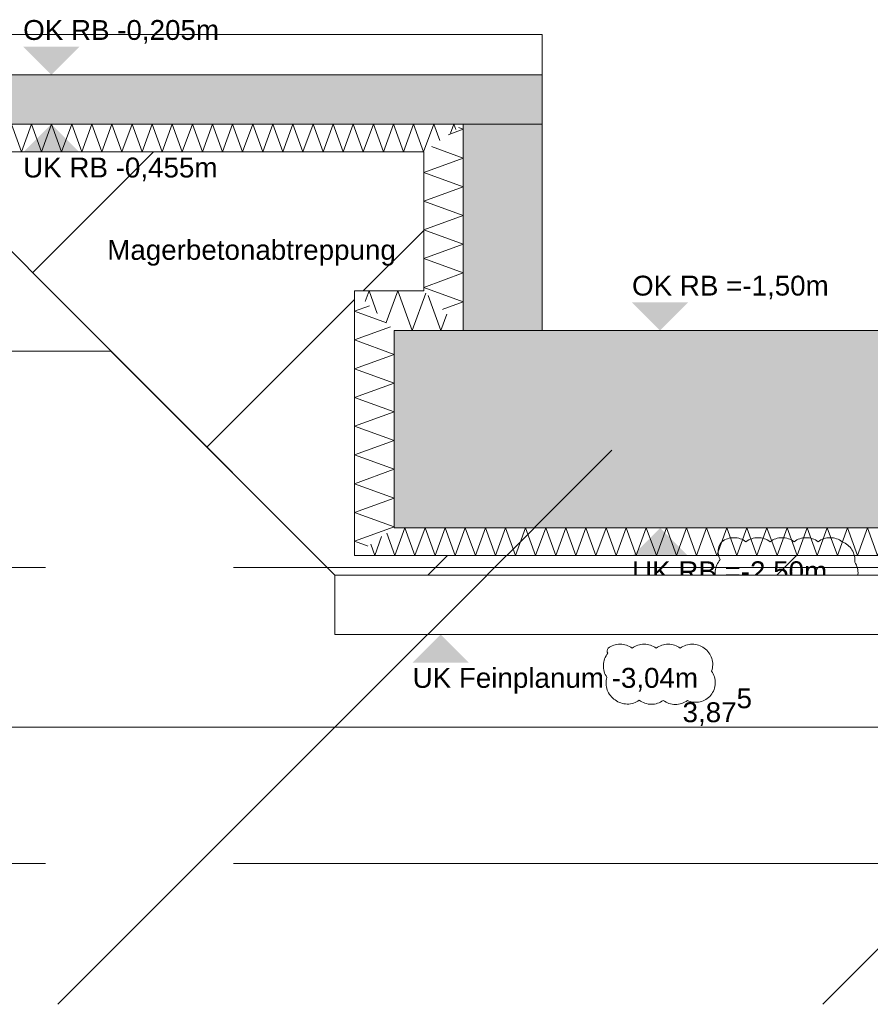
# Model space of a CAD drawing. Header units: metres. Extents: x -3716 to 31, y -1854 to 706.
# Tile 45 of 207: x -1608 to -1554, y -283 to -221. Entities that reach past the tile are written whole.
import ezdxf

# ---------------------------------------------------------------- set-up
doc = ezdxf.new("R2010")
doc.units = ezdxf.units.M
doc.header["$LTSCALE"] = 1.25
doc.header["$PDMODE"] = 1
doc.header["$PDSIZE"] = -2
doc.linetypes.add('ISO-02 Strichlinie', pattern=[3.81, 3.048, -0.762])
doc.layers.get('0').update_dxf_attribs({"lineweight": 25})
for name, color, linetype, lineweight, true_color in [('00 -Bauelemente -Dämmung innen', 7, 'Continuous', 9, 0xff7fe6), ('30 -35 Decken- 0 Decken', 7, 'Continuous', 35, 0x00ee00), ('70 -72 Beschriftung- 1 Beschriftung allgemein', 7, 'Continuous', 9, 0xff6633), ('70 -76 Bemaßung- 2 Allgemein', 7, 'Continuous', 5, 0x6666cc), ('70 -77 Revision- 2 Wolken', 7, 'Continuous', 18, 0x944cff)]:
    doc.layers.add(name, color=color, linetype=linetype, lineweight=lineweight, true_color=true_color)
doc.layers.add('Keine', color=7, linetype='Continuous', lineweight=9)
doc.styles.add('Arial', font='arial.ttf')
doc.dimstyles.new('SIA_DIN1356', dxfattribs={"dimtxt": 1.258608, "dimasz": 2.80603, "dimexe": 2.5, "dimexo": 3.75, "dimgap": 0.625, "dimtad": 1, "dimdec": 3, "dimtxsty": 'Arial', "dimblk": 'VW_SLASH-1', "dimblk1": 'VW_SLASH-1', "dimblk2": 'VW_SLASH-1', "dimcen": 0, "dimdle": 2.5, "dimadec": 3, "dimazin": 0, "dimtfac": 1, "dimtdec": 3, "dimtix": 1, "dimtmove": 0, "dimatfit": 0, "dimldrblk": 'VW_FILLEDARROW-1', "dimfxl": 1, "dimfrac": 2, "dimtolj": 1, "dimarcsym": 0})

# ---------------------------------------------------------------- blocks, each defined once
blk = doc.blocks.new('Gruppe-897')
at = {"color": 255, "linetype": 'Continuous', "lineweight": 5}
blk.add_wipeout([(-101.746, 35.0712), (-101.746, 36.1162), (-101.946, 35.9762), (-101.946, 35.2712)], dxfattribs=at).dxf.layer = '00 -Bauelemente -Dämmung innen'
blk = doc.blocks.new('Gruppe-898')
at = {"layer": '00 -Bauelemente -Dämmung innen', "color": 7, "transparency": 33554687, "flags": 128}
for points in [[(-101.7703, 36.0992), (-101.746, 36.0903), (-101.823, 36.0623)], [(-101.7703, 36.0992), (-101.746, 36.0903), (-101.823, 36.0623)], [(-101.8527, 35.1779), (-101.746, 35.2168), (-101.946, 35.2896), (-101.746, 35.3624), (-101.946, 35.4352), (-101.746, 35.508), (-101.946, 35.5807), (-101.746, 35.6535), (-101.946, 35.7263), (-101.746, 35.7991), (-101.946, 35.8719), (-101.746, 35.9447), (-101.9072, 36.0034)]]:
    blk.add_lwpolyline(points, dxfattribs=at)
blk = doc.blocks.new('Gruppe-899')
at = {"layer": '00 -Bauelemente -Dämmung innen', "color": 7, "linetype": 'Continuous', "lineweight": 9, "transparency": 33554687}
blk.add_line((-101.946, 35.9762), (-101.946, 35.2712), dxfattribs=at)
blk = doc.blocks.new('Gruppe-900')
at = {"layer": '00 -Bauelemente -Dämmung innen', "color": 7, "linetype": 'Continuous', "lineweight": 9, "transparency": 33554687}
blk.add_line((-101.746, 35.0712), (-101.746, 36.1162), dxfattribs=at)
blk = doc.blocks.new('Gruppe-901')
at = {"layer": '00 -Bauelemente -Dämmung innen', "color": 7, "transparency": 33554687}
for name in ['Gruppe-900', 'Gruppe-899']:
    blk.add_blockref(name, (0, 0), dxfattribs=at)
blk = doc.blocks.new('Gruppe-902')
at = {"layer": '00 -Bauelemente -Dämmung innen', "color": 7}
blk.add_blockref('Gruppe-897', (0, 0), dxfattribs=at)
at = {"layer": '00 -Bauelemente -Dämmung innen', "color": 7, "transparency": 33554687}
for name in ['Gruppe-901', 'Gruppe-898']:
    blk.add_blockref(name, (0, 0), dxfattribs=at)
blk = doc.blocks.new('Gruppe-903')
at = {"layer": '00 -Bauelemente -Dämmung innen', "color": 7, "transparency": 33554687}
blk.add_blockref('Gruppe-902', (0, 0), dxfattribs=at)
at = {"layer": '00 -Bauelemente -Dämmung innen', "color": 0, "flags": 1}
for tag in ['IFC_UUID', 'instanceID', 'prm0_name', 'prm0_type', 'prm0_value', 'prm1_name', 'prm1_type', 'prm1_value', 'prm2_name', 'prm2_type', 'prm2_value', 'prm3_name', 'prm3_type', 'prm3_value', 'prm4_name', 'prm4_type', 'prm4_value', 'prm5_name', 'prm5_type', 'prm5_value', 'prm6_name', 'prm6_type', 'prm6_value']:
    blk.add_attdef(tag, (-101.946, 35.0712), '', height=0.00018, dxfattribs=at)
blk = doc.blocks.new('Gruppe-904')
at = {"color": 255, "linetype": 'Continuous', "lineweight": 5}
blk.add_wipeout([(-102.096, 35.0712), (-101.746, 35.0712), (-101.946, 35.2712), (-102.296, 35.2712)], dxfattribs=at).dxf.layer = '00 -Bauelemente -Dämmung innen'
blk = doc.blocks.new('Gruppe-905')
at = {"layer": '00 -Bauelemente -Dämmung innen', "color": 7, "transparency": 33554687, "flags": 128}
for points in [[(-102.2426, 35.2178), (-102.2232, 35.2712), (-102.1815, 35.1567)], [(-102.1359, 35.1111), (-102.0776, 35.2712), (-102.0048, 35.0712), (-101.9358, 35.2609)], [(-101.829, 35.1542), (-101.8592, 35.0712), (-101.924, 35.2492)], [(-101.829, 35.1542), (-101.8592, 35.0712), (-101.924, 35.2492)]]:
    blk.add_lwpolyline(points, dxfattribs=at)
blk = doc.blocks.new('Gruppe-906')
at = {"layer": '00 -Bauelemente -Dämmung innen', "color": 7, "linetype": 'Continuous', "lineweight": 9, "transparency": 33554687}
blk.add_line((-101.946, 35.2712), (-102.296, 35.2712), dxfattribs=at)
blk = doc.blocks.new('Gruppe-907')
at = {"layer": '00 -Bauelemente -Dämmung innen', "color": 7, "linetype": 'Continuous', "lineweight": 9, "transparency": 33554687}
blk.add_line((-102.096, 35.0712), (-101.746, 35.0712), dxfattribs=at)
blk = doc.blocks.new('Gruppe-908')
at = {"layer": '00 -Bauelemente -Dämmung innen', "color": 7, "transparency": 33554687}
for name in ['Gruppe-906', 'Gruppe-907']:
    blk.add_blockref(name, (0, 0), dxfattribs=at)
blk = doc.blocks.new('Gruppe-909')
at = {"layer": '00 -Bauelemente -Dämmung innen', "color": 7}
blk.add_blockref('Gruppe-904', (0, 0), dxfattribs=at)
at = {"layer": '00 -Bauelemente -Dämmung innen', "color": 7, "transparency": 33554687}
for name in ['Gruppe-908', 'Gruppe-905']:
    blk.add_blockref(name, (0, 0), dxfattribs=at)
blk = doc.blocks.new('Gruppe-910')
at = {"layer": '00 -Bauelemente -Dämmung innen', "color": 7, "transparency": 33554687}
blk.add_blockref('Gruppe-909', (0, 0), dxfattribs=at)
at = {"layer": '00 -Bauelemente -Dämmung innen', "color": 0, "flags": 1}
for tag in ['IFC_UUID', 'instanceID', 'prm0_name', 'prm0_type', 'prm0_value', 'prm1_name', 'prm1_type', 'prm1_value', 'prm2_name', 'prm2_type', 'prm2_value', 'prm3_name', 'prm3_type', 'prm3_value', 'prm4_name', 'prm4_type', 'prm4_value', 'prm5_name', 'prm5_type', 'prm5_value', 'prm6_name', 'prm6_type', 'prm6_value']:
    blk.add_attdef(tag, (-102.296, 35.0712), '', height=0.00018, dxfattribs=at)
blk = doc.blocks.new('Gruppe-911')
at = {"color": 255, "linetype": 'Continuous', "lineweight": 5}
blk.add_wipeout([(-102.096, 34.0712), (-102.096, 35.0712), (-102.296, 35.2712), (-102.296, 33.9312)], dxfattribs=at).dxf.layer = '00 -Bauelemente -Dämmung innen'
blk = doc.blocks.new('Gruppe-912')
at = {"layer": '00 -Bauelemente -Dämmung innen', "color": 7, "transparency": 33554687, "flags": 128}
for points in [[(-102.1348, 35.11), (-102.296, 35.1687), (-102.2209, 35.196)], [(-102.1348, 35.11), (-102.296, 35.1687), (-102.2209, 35.196)], [(-102.2276, 33.9791), (-102.296, 34.004), (-102.096, 34.0768), (-102.296, 34.1496), (-102.096, 34.2224), (-102.296, 34.2952), (-102.096, 34.368), (-102.296, 34.4407), (-102.096, 34.5135), (-102.296, 34.5863), (-102.096, 34.6591), (-102.296, 34.7319), (-102.096, 34.8047), (-102.296, 34.8775), (-102.096, 34.9503), (-102.296, 35.0231), (-102.1141, 35.0893)]]:
    blk.add_lwpolyline(points, dxfattribs=at)
blk = doc.blocks.new('Gruppe-913')
at = {"layer": '00 -Bauelemente -Dämmung innen', "color": 7, "linetype": 'Continuous', "lineweight": 9, "transparency": 33554687}
blk.add_line((-102.296, 35.2712), (-102.296, 33.9312), dxfattribs=at)
blk = doc.blocks.new('Gruppe-914')
at = {"layer": '00 -Bauelemente -Dämmung innen', "color": 7, "linetype": 'Continuous', "lineweight": 9, "transparency": 33554687}
blk.add_line((-102.096, 34.0712), (-102.096, 35.0712), dxfattribs=at)
blk = doc.blocks.new('Gruppe-915')
at = {"layer": '00 -Bauelemente -Dämmung innen', "color": 7, "transparency": 33554687}
for name in ['Gruppe-913', 'Gruppe-914']:
    blk.add_blockref(name, (0, 0), dxfattribs=at)
blk = doc.blocks.new('Gruppe-916')
at = {"layer": '00 -Bauelemente -Dämmung innen', "color": 7}
blk.add_blockref('Gruppe-911', (0, 0), dxfattribs=at)
at = {"layer": '00 -Bauelemente -Dämmung innen', "color": 7, "transparency": 33554687}
for name in ['Gruppe-915', 'Gruppe-912']:
    blk.add_blockref(name, (0, 0), dxfattribs=at)
blk = doc.blocks.new('Gruppe-917')
at = {"layer": '00 -Bauelemente -Dämmung innen', "color": 7, "transparency": 33554687}
blk.add_blockref('Gruppe-916', (0, 0), dxfattribs=at)
at = {"layer": '00 -Bauelemente -Dämmung innen', "color": 0, "flags": 1}
for tag in ['IFC_UUID', 'instanceID', 'prm0_name', 'prm0_type', 'prm0_value', 'prm1_name', 'prm1_type', 'prm1_value', 'prm2_name', 'prm2_type', 'prm2_value', 'prm3_name', 'prm3_type', 'prm3_value', 'prm4_name', 'prm4_type', 'prm4_value', 'prm5_name', 'prm5_type', 'prm5_value', 'prm6_name', 'prm6_type', 'prm6_value']:
    blk.add_attdef(tag, (-102.296, 33.9312), '', height=0.00018, dxfattribs=at)
blk = doc.blocks.new('Gruppe-937')
at = {"color": 255, "linetype": 'Continuous', "lineweight": 5}
blk.add_wipeout([(-102.296, 33.9312), (-98.596, 33.9312), (-98.796, 34.0712), (-102.096, 34.0712)], dxfattribs=at).dxf.layer = '00 -Bauelemente -Dämmung innen'
blk = doc.blocks.new('Gruppe-938')
at = {"layer": '00 -Bauelemente -Dämmung innen', "color": 7, "transparency": 33554687, "flags": 128}
for points in [[(-102.1336, 34.0449), (-102.0922, 33.9312), (-102.0412, 34.0712), (-101.9903, 33.9312), (-101.9393, 34.0712), (-101.8884, 33.9312), (-101.8374, 34.0712), (-101.7864, 33.9312), (-101.7355, 34.0712), (-101.6845, 33.9312), (-101.6336, 34.0712), (-101.5826, 33.9312), (-101.5317, 34.0712), (-101.4807, 33.9312), (-101.4298, 34.0712), (-101.3788, 33.9312), (-101.3278, 34.0712), (-101.2769, 33.9312), (-101.2259, 34.0712), (-101.175, 33.9312), (-101.124, 34.0712), (-101.0731, 33.9312), (-101.0221, 34.0712), (-100.9711, 33.9312), (-100.9202, 34.0712), (-100.8692, 33.9312), (-100.8183, 34.0712), (-100.7673, 33.9312), (-100.7164, 34.0712), (-100.6654, 33.9312), (-100.6145, 34.0712), (-100.5635, 33.9312), (-100.5125, 34.0712), (-100.4616, 33.9312), (-100.4106, 34.0712), (-100.3597, 33.9312), (-100.3087, 34.0712), (-100.2578, 33.9312), (-100.2068, 34.0712), (-100.1559, 33.9312), (-100.1049, 34.0712), (-100.0539, 33.9312), (-100.003, 34.0712), (-99.952, 33.9312), (-99.9011, 34.0712), (-99.8501, 33.9312), (-99.7992, 34.0712), (-99.7482, 33.9312), (-99.6973, 34.0712), (-99.6463, 33.9312), (-99.5953, 34.0712), (-99.5444, 33.9312), (-99.4934, 34.0712), (-99.4425, 33.9312), (-99.3915, 34.0712), (-99.3406, 33.9312), (-99.2896, 34.0712), (-99.2386, 33.9312), (-99.1877, 34.0712), (-99.1367, 33.9312), (-99.0858, 34.0712), (-99.0348, 33.9312), (-98.9839, 34.0712), (-98.9329, 33.9312), (-98.882, 34.0712), (-98.831, 33.9312), (-98.7833, 34.0623)], [(-102.1592, 34.0269), (-102.1941, 33.9312), (-102.2148, 33.988)], [(-98.7021, 34.0054), (-98.7291, 33.9312), (-98.7746, 34.0562)], [(-98.7021, 34.0054), (-98.7291, 33.9312), (-98.7746, 34.0562)], [(-98.6208, 33.9486), (-98.6272, 33.9312), (-98.6378, 33.9605)], [(-98.6208, 33.9486), (-98.6272, 33.9312), (-98.6378, 33.9605)]]:
    blk.add_lwpolyline(points, dxfattribs=at)
blk = doc.blocks.new('Gruppe-939')
at = {"layer": '00 -Bauelemente -Dämmung innen', "color": 7, "linetype": 'Continuous', "lineweight": 9, "transparency": 33554687}
blk.add_line((-98.796, 34.0712), (-102.096, 34.0712), dxfattribs=at)
blk = doc.blocks.new('Gruppe-940')
at = {"layer": '00 -Bauelemente -Dämmung innen', "color": 7, "linetype": 'Continuous', "lineweight": 9, "transparency": 33554687}
blk.add_line((-102.296, 33.9312), (-98.596, 33.9312), dxfattribs=at)
blk = doc.blocks.new('Gruppe-941')
at = {"layer": '00 -Bauelemente -Dämmung innen', "color": 7, "transparency": 33554687}
for name in ['Gruppe-939', 'Gruppe-940']:
    blk.add_blockref(name, (0, 0), dxfattribs=at)
blk = doc.blocks.new('Gruppe-942')
at = {"layer": '00 -Bauelemente -Dämmung innen', "color": 7}
blk.add_blockref('Gruppe-937', (0, 0), dxfattribs=at)
at = {"layer": '00 -Bauelemente -Dämmung innen', "color": 7, "transparency": 33554687}
for name in ['Gruppe-941', 'Gruppe-938']:
    blk.add_blockref(name, (0, 0), dxfattribs=at)
blk = doc.blocks.new('Gruppe-943')
at = {"layer": '00 -Bauelemente -Dämmung innen', "color": 7, "transparency": 33554687}
blk.add_blockref('Gruppe-942', (0, 0), dxfattribs=at)
at = {"layer": '00 -Bauelemente -Dämmung innen', "color": 0, "flags": 1}
for tag in ['IFC_UUID', 'instanceID', 'prm0_name', 'prm0_type', 'prm0_value', 'prm1_name', 'prm1_type', 'prm1_value', 'prm2_name', 'prm2_type', 'prm2_value', 'prm3_name', 'prm3_type', 'prm3_value', 'prm4_name', 'prm4_type', 'prm4_value', 'prm5_name', 'prm5_type', 'prm5_value', 'prm6_name', 'prm6_type', 'prm6_value']:
    blk.add_attdef(tag, (-102.296, 33.9312), '', height=0.00018, dxfattribs=at)
blk = doc.blocks.new('Gruppe-951')
at = {"color": 255, "linetype": 'Continuous', "lineweight": 5}
blk.add_wipeout([(-105.921, 35.9762), (-101.946, 35.9762), (-101.746, 36.1162), (-105.921, 36.1162)], dxfattribs=at).dxf.layer = '00 -Bauelemente -Dämmung innen'
blk = doc.blocks.new('Gruppe-952')
at = {"layer": '00 -Bauelemente -Dämmung innen', "color": 7, "transparency": 33554687, "flags": 128}
for points in [[(-105.921, 35.9762), (-105.87, 36.1162), (-105.8191, 35.9762), (-105.7681, 36.1162), (-105.7172, 35.9762), (-105.6662, 36.1162), (-105.6153, 35.9762), (-105.5643, 36.1162), (-105.5134, 35.9762), (-105.4624, 36.1162), (-105.4114, 35.9762), (-105.3605, 36.1162), (-105.3095, 35.9762), (-105.2586, 36.1162), (-105.2076, 35.9762), (-105.1567, 36.1162), (-105.1057, 35.9762), (-105.0548, 36.1162), (-105.0038, 35.9762), (-104.9528, 36.1162), (-104.9019, 35.9762), (-104.8509, 36.1162), (-104.8, 35.9762), (-104.749, 36.1162), (-104.6981, 35.9762), (-104.6471, 36.1162), (-104.5961, 35.9762), (-104.5452, 36.1162), (-104.4942, 35.9762), (-104.4433, 36.1162), (-104.3923, 35.9762), (-104.3414, 36.1162), (-104.2904, 35.9762), (-104.2395, 36.1162), (-104.1885, 35.9762), (-104.1375, 36.1162), (-104.0866, 35.9762), (-104.0356, 36.1162), (-103.9847, 35.9762), (-103.9337, 36.1162), (-103.8828, 35.9762), (-103.8318, 36.1162), (-103.7809, 35.9762), (-103.7299, 36.1162), (-103.6789, 35.9762), (-103.628, 36.1162), (-103.577, 35.9762), (-103.5261, 36.1162), (-103.4751, 35.9762), (-103.4242, 36.1162), (-103.3732, 35.9762), (-103.3223, 36.1162), (-103.2713, 35.9762), (-103.2203, 36.1162), (-103.1694, 35.9762), (-103.1184, 36.1162), (-103.0675, 35.9762), (-103.0165, 36.1162), (-102.9656, 35.9762), (-102.9146, 36.1162), (-102.8636, 35.9762), (-102.8127, 36.1162), (-102.7617, 35.9762), (-102.7108, 36.1162), (-102.6598, 35.9762), (-102.6089, 36.1162), (-102.5579, 35.9762), (-102.507, 36.1162), (-102.456, 35.9762), (-102.405, 36.1162), (-102.3541, 35.9762), (-102.3031, 36.1162), (-102.2522, 35.9762), (-102.2012, 36.1162), (-102.1503, 35.9762), (-102.0993, 36.1162), (-102.0484, 35.9762), (-101.9974, 36.1162), (-101.9464, 35.9762), (-101.8955, 36.1162), (-101.8651, 36.0328)], [(-101.8098, 36.0715), (-101.7936, 36.1162), (-101.7839, 36.0896)]]:
    blk.add_lwpolyline(points, dxfattribs=at)
blk = doc.blocks.new('Gruppe-953')
at = {"layer": '00 -Bauelemente -Dämmung innen', "color": 7, "linetype": 'Continuous', "lineweight": 9, "transparency": 33554687}
blk.add_line((-101.746, 36.1162), (-105.921, 36.1162), dxfattribs=at)
blk = doc.blocks.new('Gruppe-954')
at = {"layer": '00 -Bauelemente -Dämmung innen', "color": 7, "linetype": 'Continuous', "lineweight": 9, "transparency": 33554687}
blk.add_line((-105.921, 35.9762), (-101.946, 35.9762), dxfattribs=at)
blk = doc.blocks.new('Gruppe-955')
at = {"layer": '00 -Bauelemente -Dämmung innen', "color": 7, "transparency": 33554687}
for name in ['Gruppe-953', 'Gruppe-954']:
    blk.add_blockref(name, (0, 0), dxfattribs=at)
blk = doc.blocks.new('Gruppe-956')
at = {"layer": '00 -Bauelemente -Dämmung innen', "color": 7}
blk.add_blockref('Gruppe-951', (0, 0), dxfattribs=at)
at = {"layer": '00 -Bauelemente -Dämmung innen', "color": 7, "transparency": 33554687}
for name in ['Gruppe-952', 'Gruppe-955']:
    blk.add_blockref(name, (0, 0), dxfattribs=at)
blk = doc.blocks.new('Gruppe-957')
at = {"layer": '00 -Bauelemente -Dämmung innen', "color": 7, "transparency": 33554687}
blk.add_blockref('Gruppe-956', (0, 0), dxfattribs=at)
at = {"layer": '00 -Bauelemente -Dämmung innen', "color": 0, "flags": 1}
for tag in ['IFC_UUID', 'instanceID', 'prm0_name', 'prm0_type', 'prm0_value', 'prm1_name', 'prm1_type', 'prm1_value', 'prm2_name', 'prm2_type', 'prm2_value', 'prm3_name', 'prm3_type', 'prm3_value', 'prm4_name', 'prm4_type', 'prm4_value', 'prm5_name', 'prm5_type', 'prm5_value', 'prm6_name', 'prm6_type', 'prm6_value']:
    blk.add_attdef(tag, (-105.921, 35.9762), '', height=0.00018, dxfattribs=at)
blk = doc.blocks.new('Gruppe-1103')
at = {"layer": '70 -77 Revision- 2 Wolken', "transparency": 33554687, "flags": 128}
blk.add_lwpolyline([(-100.435, 34.0012, -0.162278), (-100.374, 34.0215, -0.162278), (-100.3131, 34.0012, -0.162278), (-100.2521, 34.0215, -0.162278), (-100.1912, 34.0012, -0.162278), (-100.1302, 34.0215, -0.162278), (-100.0692, 34.0012, -0.162278), (-100.0083, 34.0215, -0.162278), (-99.9473, 34.0012, -0.162278), (-99.8864, 34.0215, -0.162278), (-99.8254, 34.0012, -0.162278), (-99.7762, 33.9599, -0.162278), (-99.7616, 33.8973, -0.162278), (-99.7455, 33.8351, -0.162278), (-99.7699, 33.7756, -0.162278), (-99.8069, 33.7231, -0.162278), (-99.868, 33.7032, -0.162278), (-99.9295, 33.6847, -0.162278), (-99.9898, 33.7068, -0.162278), (-100.0514, 33.6883, -0.162278), (-100.1117, 33.7104, -0.162278), (-100.1732, 33.6919, -0.162278), (-100.2336, 33.714, -0.162278), (-100.2951, 33.6955, -0.162278), (-100.3554, 33.7176, -0.162278), (-100.4167, 33.737, -0.162278), (-100.4541, 33.7893, -0.162278), (-100.4689, 33.8518, -0.162278), (-100.4432, 33.9107, -0.162278), (-100.4542, 33.9573, -0.162278), (-100.435, 34.0012)], format="xyb", close=True, dxfattribs=at)
blk = doc.blocks.new('Gruppe-1105')
at = {"color": 255, "linetype": 'Continuous', "lineweight": 9}
for points in [[(-162.29599996, 36.57119107), (-101.34599996, 36.57119107), (-101.34599996, 36.36619107), (-162.29599996, 36.36619107)], [(-101.94599996, 35.27119107), (-102.29599996, 35.27119107), (-102.29599996, 33.93119107), (-98.62099996, 33.93119107), (-98.62099996, 35.27119107), (-98.62099996, 35.97619107), (-94.92099996, 35.97619107), (-94.92099996, 35.90619107), (-96.44599996, 35.90619107), (-98.52099996, 33.83119107), (-102.39599996, 33.83119107), (-104.47099996, 35.90619107), (-105.92099996, 35.90619107), (-105.92099996, 35.97619107), (-101.94599996, 35.97619107)]]:
    blk.add_wipeout(points, dxfattribs=at).dxf.layer = '30 -35 Decken- 0 Decken'
at = {"layer": '30 -35 Decken- 0 Decken', "linetype": 'Continuous', "lineweight": 9}
h = blk.add_hatch(dxfattribs=at)
h.set_pattern_fill('5_Beton unbewehrt', style=0, pattern_type=2)
h.set_pattern_definition([(-135, (0, 0), (0.883883, -0.883883), [2.12132, -1.414214])])
h.paths.add_polyline_path([(-101.94599996, 35.27119107), (-102.29599996, 35.27119107), (-102.29599996, 33.93119107), (-98.62099996, 33.93119107), (-98.62099996, 35.27119107), (-98.62099996, 35.97619107), (-94.92099996, 35.97619107), (-94.92099996, 35.90619107), (-96.44599996, 35.90619107), (-98.52099996, 33.83119107), (-102.39599996, 33.83119107), (-104.47099996, 35.90619107), (-105.92099996, 35.90619107), (-105.92099996, 35.97619107), (-101.94599996, 35.97619107)])
at = {"layer": '30 -35 Decken- 0 Decken', "color": 7, "linetype": 'Continuous', "lineweight": 9, "flags": 128}
for points in [[(-162.29599996, 36.57119107), (-101.34599996, 36.57119107), (-101.34599996, 36.36619107), (-162.29599996, 36.36619107)], [(-101.94599996, 35.27119107), (-102.29599996, 35.27119107), (-102.29599996, 33.93119107), (-98.62099996, 33.93119107), (-98.62099996, 35.27119107), (-98.62099996, 35.97619107), (-94.92099996, 35.97619107), (-94.92099996, 35.90619107), (-96.44599996, 35.90619107), (-98.52099996, 33.83119107), (-102.39599996, 33.83119107), (-104.47099996, 35.90619107), (-105.92099996, 35.90619107), (-105.92099996, 35.97619107), (-101.94599996, 35.97619107)]]:
    blk.add_lwpolyline(points, close=True, dxfattribs=at)
at = {"layer": '30 -35 Decken- 0 Decken', "color": 7, "linetype": 'Continuous', "lineweight": 9}
for points in [[(-103.83349996, 36.36619107), (-103.9757643, 36.50845541), (-103.69123563, 36.50845541)], [(-100.7482388, 35.07119107), (-100.89050313, 35.21345541), (-100.60597446, 35.21345541)]]:
    blk.add_solid(points, dxfattribs=at)
at = {"layer": '30 -35 Decken- 0 Decken', "color": 7, "char_height": 0.1006886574, "attachment_point": 1, "line_spacing_factor": 0.970891, "style": 'Arial'}
for s, insert in [('OK RB -0,205m', (-103.9757643, 36.64371629)), ('UK RB -0,455m', (-103.9757643, 35.94690984)), ('OK RB =-1,50m', (-100.89050313, 35.34871629)), ('UK RB =-2,50m', (-100.89050313, 33.90190984))]:
    blk.add_mtext(s, dxfattribs=dict(at, insert=insert))
at = {"layer": '00 -Bauelemente -Dämmung innen', "color": 7}
blk.add_blockref('Gruppe-903', (0, 0), dxfattribs=at)
for name in ['Gruppe-957', 'Gruppe-910']:
    blk.add_blockref(name, (0, 0), dxfattribs=at)
at = {"layer": '30 -35 Decken- 0 Decken', "color": 7, "linetype": 'Continuous', "lineweight": 9}
blk.add_solid([(-103.83349996, 36.11619107), (-103.9757643, 35.97392674), (-103.69123563, 35.97392674)], dxfattribs=at)
at = {"layer": '00 -Bauelemente -Dämmung innen', "color": 7}
blk.add_blockref('Gruppe-917', (0, 0), dxfattribs=at)
blk.add_blockref('Gruppe-943', (0, 0), dxfattribs=at)
at = {"layer": '30 -35 Decken- 0 Decken', "color": 7, "linetype": 'Continuous', "lineweight": 9}
blk.add_solid([(-100.7482388, 34.07119107), (-100.89050313, 33.92892674), (-100.60597446, 33.92892674)], dxfattribs=at)
at = {"layer": '70 -77 Revision- 2 Wolken'}
blk.add_blockref('Gruppe-1103', (0, 0), dxfattribs=at)
at = {"color": 255, "linetype": 'Continuous', "lineweight": 9}
blk.add_wipeout([(-167.72099996, 35.36619107), (-167.72099996, 36.01619107), (-165.69599318, 36.01619107), (-165.69599318, 35.91619107), (-164.29599996, 35.91619107), (-164.29599996, 35.07119107), (-164.62599996, 35.07119107), (-164.62599996, 34.07119107), (-161.56599996, 34.07119107), (-161.56599996, 35.07119107), (-161.89599996, 35.07119107), (-161.89599996, 36.11619107), (-160.82099996, 36.11619107), (-160.82099996, 35.36619107), (-159.62099996, 35.36619107), (-159.62099996, 36.11619107), (-153.72099996, 36.11619107), (-153.72099996, 35.36619107), (-151.52099996, 35.36619107), (-151.52099996, 36.11619107), (-146.12099996, 36.11619107), (-146.12099996, 35.36619107), (-143.92099996, 35.36619107), (-143.92099996, 36.11619107), (-138.52099996, 36.11619107), (-138.52099996, 35.36619107), (-136.32099996, 35.36619107), (-136.32099996, 36.11619107), (-130.92099996, 36.11619107), (-130.92099996, 35.36619107), (-128.72099996, 35.36619107), (-128.72099996, 36.11619107), (-123.32099996, 36.11619107), (-123.32099996, 35.36619107), (-121.12099996, 35.36619107), (-121.12099996, 36.11619107), (-115.72099996, 36.11619107), (-115.72099996, 35.36619107), (-113.52099996, 35.36619107), (-113.52099996, 36.11619107), (-108.12099996, 36.11619107), (-108.12099996, 35.36619107), (-105.92099996, 35.36619107), (-105.92099996, 36.11619107), (-101.74599996, 36.11619107), (-101.74599996, 35.07119107), (-102.09599996, 35.07119107), (-102.09599996, 34.07119107), (-98.82099996, 34.07119107), (-98.82099996, 36.11619107), (-94.92099996, 36.11619107), (-94.92099996, 35.36619107), (-93.72099996, 35.36619107), (-93.72099996, 36.11619107), (-92.67099996, 36.11619107), (-92.67099996, 35.36619107), (-89.67099996, 35.36619107), (-89.67099996, 36.11619107), (-84.42099996, 36.11619107), (-84.42099996, 35.36619107), (-80.75599996, 35.36619107), (-80.75599996, 36.11619107), (-76.34599996, 36.11619107), (-76.34599996, 36.01619107), (-75.42099996, 36.01619107), (-75.42099996, 35.36619107), (-73.92099996, 35.36619107), (-73.92099996, 36.01619107), (-68.62099996, 36.01619107), (-68.62099996, 35.36619107), (-64.22099996, 35.36619107), (-64.22099996, 36.01619107), (-60.37099996, 36.01619107), (-60.37099996, 35.36619107), (-55.97099996, 35.36619107), (-55.97099996, 36.01619107), (-50.19599996, 36.01619107), (-50.19599996, 34.55619107), (-29.02099996, 34.55619107), (-29.02099996, 36.01619107), (-26.37099996, 36.01619107), (-26.37099996, 35.91619107), (-25.92099996, 35.91619107), (-25.92099996, 35.36619107), (-24.42099996, 35.36619107), (-24.42099996, 36.11619107), (-24.97099996, 36.11619107), (-24.97099996, 36.36619107), (-29.42099996, 36.36619107), (-29.42099996, 35.15619107), (-49.79599996, 35.15619107), (-49.79599996, 36.36619107), (-99.54599996, 36.36619107), (-99.54599996, 35.07119107), (-101.34599996, 35.07119107), (-101.34599996, 36.36619107), (-162.29599996, 36.36619107), (-162.29599996, 35.07119107), (-163.89599996, 35.07119107), (-163.89599996, 36.36619107), (-168.02099996, 36.36619107), (-168.02099996, 35.36619107)], dxfattribs=at).dxf.layer = '30 -35 Decken- 0 Decken'
at = {"layer": '30 -35 Decken- 0 Decken', "linetype": 'Continuous', "lineweight": 9}
h = blk.add_hatch(dxfattribs=at)
h.set_pattern_fill('Stahlbeton1  SRF', style=0, pattern_type=2)
h.set_pattern_definition([(45, (0, 0), (0.07071068, -0.07071068), []), (45, (0.03536, -0.03536), (0.07071068, -0.07071068), [0.075, -0.05])])
h.paths.add_polyline_path([(-167.72099996, 35.36619107), (-167.72099996, 36.01619107), (-165.69599318, 36.01619107), (-165.69599318, 35.91619107), (-164.29599996, 35.91619107), (-164.29599996, 35.07119107), (-164.62599996, 35.07119107), (-164.62599996, 34.07119107), (-161.56599996, 34.07119107), (-161.56599996, 35.07119107), (-161.89599996, 35.07119107), (-161.89599996, 36.11619107), (-160.82099996, 36.11619107), (-160.82099996, 35.36619107), (-159.62099996, 35.36619107), (-159.62099996, 36.11619107), (-153.72099996, 36.11619107), (-153.72099996, 35.36619107), (-151.52099996, 35.36619107), (-151.52099996, 36.11619107), (-146.12099996, 36.11619107), (-146.12099996, 35.36619107), (-143.92099996, 35.36619107), (-143.92099996, 36.11619107), (-138.52099996, 36.11619107), (-138.52099996, 35.36619107), (-136.32099996, 35.36619107), (-136.32099996, 36.11619107), (-130.92099996, 36.11619107), (-130.92099996, 35.36619107), (-128.72099996, 35.36619107), (-128.72099996, 36.11619107), (-123.32099996, 36.11619107), (-123.32099996, 35.36619107), (-121.12099996, 35.36619107), (-121.12099996, 36.11619107), (-115.72099996, 36.11619107), (-115.72099996, 35.36619107), (-113.52099996, 35.36619107), (-113.52099996, 36.11619107), (-108.12099996, 36.11619107), (-108.12099996, 35.36619107), (-105.92099996, 35.36619107), (-105.92099996, 36.11619107), (-101.74599996, 36.11619107), (-101.74599996, 35.07119107), (-102.09599996, 35.07119107), (-102.09599996, 34.07119107), (-98.82099996, 34.07119107), (-98.82099996, 36.11619107), (-94.92099996, 36.11619107), (-94.92099996, 35.36619107), (-93.72099996, 35.36619107), (-93.72099996, 36.11619107), (-92.67099996, 36.11619107), (-92.67099996, 35.36619107), (-89.67099996, 35.36619107), (-89.67099996, 36.11619107), (-84.42099996, 36.11619107), (-84.42099996, 35.36619107), (-80.75599996, 35.36619107), (-80.75599996, 36.11619107), (-76.34599996, 36.11619107), (-76.34599996, 36.01619107), (-75.42099996, 36.01619107), (-75.42099996, 35.36619107), (-73.92099996, 35.36619107), (-73.92099996, 36.01619107), (-68.62099996, 36.01619107), (-68.62099996, 35.36619107), (-64.22099996, 35.36619107), (-64.22099996, 36.01619107), (-60.37099996, 36.01619107), (-60.37099996, 35.36619107), (-55.97099996, 35.36619107), (-55.97099996, 36.01619107), (-50.19599996, 36.01619107), (-50.19599996, 34.55619107), (-29.02099996, 34.55619107), (-29.02099996, 36.01619107), (-26.37099996, 36.01619107), (-26.37099996, 35.91619107), (-25.92099996, 35.91619107), (-25.92099996, 35.36619107), (-24.42099996, 35.36619107), (-24.42099996, 36.11619107), (-24.97099996, 36.11619107), (-24.97099996, 36.36619107), (-29.42099996, 36.36619107), (-29.42099996, 35.15619107), (-49.79599996, 35.15619107), (-49.79599996, 36.36619107), (-99.54599996, 36.36619107), (-99.54599996, 35.07119107), (-101.34599996, 35.07119107), (-101.34599996, 36.36619107), (-162.29599996, 36.36619107), (-162.29599996, 35.07119107), (-163.89599996, 35.07119107), (-163.89599996, 36.36619107), (-168.02099996, 36.36619107), (-168.02099996, 35.36619107)])
at = {"layer": '30 -35 Decken- 0 Decken', "color": 7, "linetype": 'Continuous', "lineweight": 9}
for p, q in [((-101.74599996, 36.11619107), (-101.34599996, 36.11619107)), ((-101.34599996, 35.07119107), (-101.74599996, 35.07119107))]:
    blk.add_line(p, q, dxfattribs=at)
at = {"layer": '30 -35 Decken- 0 Decken', "color": 7, "linetype": 'Continuous', "lineweight": 9, "flags": 128}
for points in [[(-105.92099996, 36.11619107), (-101.74599996, 36.11619107), (-101.74599996, 35.07119107), (-102.09599996, 35.07119107), (-102.09599996, 34.07119107), (-98.82099996, 34.07119107), (-98.82099996, 36.11619107), (-94.92099996, 36.11619107), (-94.92099996, 35.36619107), (-93.72099996, 35.36619107), (-93.72099996, 36.11619107), (-92.67099996, 36.11619107), (-92.67099996, 35.36619107), (-89.67099996, 35.36619107), (-89.67099996, 36.11619107), (-84.42099996, 36.11619107), (-84.42099996, 35.36619107), (-80.75599996, 35.36619107)], [(-49.79599996, 36.36619107), (-99.54599996, 36.36619107), (-99.54599996, 35.07119107), (-101.34599996, 35.07119107), (-101.34599996, 36.36619107), (-162.29599996, 36.36619107)]]:
    blk.add_lwpolyline(points, dxfattribs=at)
at = {"layer": '30 -35 Decken- 0 Decken', "color": 7, "insert": (-103.54971576, 35.52979994), "char_height": 0.1006886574, "attachment_point": 1, "line_spacing_factor": 0.970891, "style": 'Arial'}
blk.add_mtext('Magerbetonabtreppung', dxfattribs=at)
blk = doc.blocks.new('_FU_2D LP9 (3D)')
at = {"layer": '30 -35 Decken- 0 Decken', "color": 7}
blk.add_blockref('Gruppe-1105', (0, 0), dxfattribs=at)
at = {"layer": '70 -72 Beschriftung- 1 Beschriftung allgemein', "linetype": 'ISO-02 Strichlinie'}
for p, q in [((-183.8724, 33.8712), (1.1339, 33.8712)), ((-183.8724, 32.3712), (1.1339, 32.3712))]:
    blk.add_line(p, q, dxfattribs=at)
blk = doc.blocks.new('Gruppe-1111')
at = {"layer": '70 -77 Revision- 2 Wolken', "transparency": 33554687, "flags": 128}
blk.add_lwpolyline([(-101.012, 33.462, -0.162278), (-100.951, 33.4823, -0.162278), (-100.8901, 33.462, -0.162278), (-100.8291, 33.4823, -0.162278), (-100.7682, 33.462, -0.162278), (-100.7072, 33.4823, -0.162278), (-100.6462, 33.462, -0.162278), (-100.5853, 33.4823, -0.162278), (-100.5243, 33.462, -0.162278), (-100.4864, 33.4101, -0.162278), (-100.4873, 33.3458, -0.162278), (-100.4689, 33.2843, -0.162278), (-100.4912, 33.224, -0.162278), (-100.546, 33.1904, -0.162278), (-100.61, 33.1964, -0.162278), (-100.6711, 33.1766, -0.162278), (-100.7319, 33.1975, -0.162278), (-100.793, 33.1777, -0.162278), (-100.8538, 33.1986, -0.162278), (-100.9149, 33.1788, -0.162278), (-100.9757, 33.1997, -0.162278), (-101.0159, 33.2499, -0.162278), (-101.0179, 33.3141, -0.162278), (-101.0357, 33.3758, -0.162278), (-101.013, 33.4359, -0.162278), (-101.0169, 33.4491, -0.162278), (-101.012, 33.462)], format="xyb", close=True, dxfattribs=at)
blk = doc.blocks.new('Gruppe-1114')
at = {"layer": '70 -77 Revision- 2 Wolken'}
blk.add_blockref('Gruppe-1111', (0, 0), dxfattribs=at)
at = {"layer": '30 -35 Decken- 0 Decken', "color": 7, "insert": (-102.0022, 33.3619), "char_height": 0.100689, "attachment_point": 1, "line_spacing_factor": 0.970891, "style": 'Arial'}
blk.add_mtext('UK Feinplanum -3,04m ', dxfattribs=at)
at = {"color": 255, "linetype": 'Continuous', "lineweight": 9}
blk.add_wipeout([(-102.396, 33.8312), (-98.521, 33.8312), (-98.521, 33.5312), (-102.396, 33.5312)], dxfattribs=at).dxf.layer = '30 -35 Decken- 0 Decken'
at = {"layer": '30 -35 Decken- 0 Decken', "linetype": 'Continuous', "lineweight": 9}
h = blk.add_hatch(dxfattribs=at)
h.set_pattern_fill('Mörtel_Putz sehr fein SRF', style=0, pattern_type=2)
h.set_pattern_definition([(19.983, (0, 0), (3.0513, -2.96883), [0.19305, -3.66798]), (-13.8697, (0.1815, 0.066), (3.0513, -2.96883), [0.34402, -6.53646]), (-44.215, (0.5155, -0.0165), (-0.57727, -4.28831), [0.21286, -4.04441]), (-97.6668, (0.668, -0.165), (-3.62857, -1.31948), [0.21635, -4.11064]), (-160.017, (0.639, -0.3794), (-6.67987, 1.64935), [0.19305, -3.66798]), (166.1303, (0.4577, -0.4453), (-9.73117, 4.61818), [0.34402, -6.53646]), (135.785, (0.1237, -0.363), (0.57727, 4.28831), [0.21286, -4.04441]), (82.3332, (-0.029, -0.2145), (3.62857, 1.31948), [0.21635, -4.11064]), (-110.556, (-1.1957, 1.773), (4.232, -2.40967), [0.17615, -4.14553]), (-67.1952, (-1.2576, 1.608), (4.23201, -2.40967), [0.28547, -6.7182]), (-29.657, (-1.147, 1.345), (5.74945, 1.63685), [0.1985, -4.67145]), (15.8914, (-0.9746, 1.2468), (1.51744, 4.04652), [0.24366, -5.73426]), (69.444, (-0.74, 1.3135), (-4.232, 2.40967), [0.17615, -4.14553]), (112.8048, (-0.6783, 1.4784), (-1.517445, -4.04652), [0.28547, -6.7182]), (150.343, (-0.789, 1.7415), (-1.51744, -4.04652), [0.1985, -4.67145]), (-164.1086, (-0.9614, 1.8398), (-4.23201, 2.40967), [0.24366, -5.73426]), (-136.779, (0.742, -1.897), (2.8039, -7.00974), [0.18786, -9.2051]), (-68.199, (0.605, -2.025), (9.6487, -0.5773), [0.151, -7.3987]), (-3.424, (0.6614, -2.166), (6.8448, 6.43247), [0.1933, -9.47264]), (43.221, (0.8544, -2.177), (-2.8039, 7.00974), [0.18786, -9.2051]), (111.801, (0.991, -2.0485), (-9.6487, 0.5773), [0.151, -7.3987]), (176.576, (0.935, -1.908), (-6.8448, -6.43247), [0.1933, -9.47264]), (142.0458, (-1.1546, -1.1546), (-0.65974, -4.04091), [0.26147, -4.96791]), (80.7274, (-1.3606, -0.994), (-4.78312, -0.82468), [0.20472, -3.88969]), (41.7948, (-1.3278, -0.7917), (-4.783117, -0.824675), [0.36503, -6.93556]), (9.7824, (-1.0555, -0.5485), (-4.12338, 3.21623), [0.24268, -4.611]), (-37.9542, (-0.8165, -0.5072), (0.65974, 4.04091), [0.26147, -4.96791]), (-99.2726, (-0.6102, -0.668), (5.44286, 4.86558), [0.40944, -3.68497]), (-170.2176, (-0.6763, -1.072), (4.12338, -3.21623), [0.48537, -4.36832])])
h.paths.add_polyline_path([(-102.396, 33.8312), (-98.521, 33.8312), (-98.521, 33.5312), (-102.396, 33.5312)])
at = {"layer": '30 -35 Decken- 0 Decken', "color": 7, "linetype": 'Continuous', "lineweight": 9, "flags": 128}
blk.add_lwpolyline([(-102.396, 33.8312), (-98.521, 33.8312), (-98.521, 33.5312), (-102.396, 33.5312)], close=True, dxfattribs=at)
at = {"layer": '30 -35 Decken- 0 Decken', "color": 7, "linetype": 'Continuous', "lineweight": 9}
blk.add_solid([(-101.8599, 33.5312), (-102.0022, 33.3889), (-101.7177, 33.3889)], dxfattribs=at)
blk = doc.blocks.new('VW_SLASH-1')
at = {"color": 0, "linetype": 'ByBlock', "lineweight": -2, "transparency": 16777216}
blk.add_line((0.8909, 0), (-1, 0), dxfattribs=at)
at = {"color": 0, "lineweight": 20, "transparency": 16777216, "flags": 128}
blk.add_lwpolyline([(0.5001, 0.5001), (-0.5001, -0.5001)], dxfattribs=at)
blk = doc.blocks.new('*D1515')
at = {"layer": '70 -76 Bemaßung- 2 Allgemein', "color": 0, "lineweight": -2}
for p, q in [((-105.202, 33.0612), (-156.715, 33.0612)), ((-159.521, 29.7812), (-159.521, 30.5612)), ((-102.396, 29.7812), (-102.396, 30.5612))]:
    blk.add_line(p, q, dxfattribs=at)
at = {"layer": 'Defpoints', "color": 0}
for p in [(-159.521, 33.5312), (-102.396, 33.5312), (-159.521, 33.0612)]:
    blk.add_point(p, dxfattribs=at)
at = {"layer": '70 -76 Bemaßung- 2 Allgemein', "color": 0, "lineweight": -2, "xscale": 2.8060302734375, "yscale": 2.8060302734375, "zscale": 2.8060302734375, "rotation": 180}
blk.add_blockref('VW_SLASH-1', (-159.521, 33.0612), dxfattribs=at)
at = {"layer": '70 -76 Bemaßung- 2 Allgemein', "color": 0, "lineweight": -2, "xscale": 2.8060302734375, "yscale": 2.8060302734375, "zscale": 2.8060302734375}
blk.add_blockref('VW_SLASH-1', (-102.396, 33.0612), dxfattribs=at)
at = {"layer": '70 -76 Bemaßung- 2 Allgemein', "color": 0, "insert": (-130.9585, 33.1634), "char_height": 0.100689, "attachment_point": 5, "style": 'Arial'}
blk.add_mtext('\\A1;57,12\\S5^ ;', dxfattribs=at)
blk = doc.blocks.new('VW_FILLEDARROW-1')
at = {"linetype": 'Continuous', "lineweight": 0, "transparency": 16777216}
blk.add_hatch(color=0, dxfattribs=at).paths.add_polyline_path([(-1.4144, 0.379), (0, 0), (-1.4144, -0.379)])
at = {"color": 0, "lineweight": 5, "transparency": 16777216, "flags": 128}
blk.add_lwpolyline([(-1.4144, 0.379), (0, 0), (-1.4144, -0.379)], close=True, dxfattribs=at)
blk = doc.blocks.new('*D1516')
at = {"layer": '70 -76 Bemaßung- 2 Allgemein', "color": 0, "lineweight": -2}
for p, q in [((-105.202, 33.0612), (-108.0081, 33.0612)), ((-98.521, 33.0612), (-102.396, 33.0612)), ((-95.715, 33.0612), (-92.9089, 33.0612)), ((-102.396, 29.7812), (-102.396, 30.5612)), ((-98.521, 29.7812), (-98.521, 30.5612))]:
    blk.add_line(p, q, dxfattribs=at)
at = {"layer": 'Defpoints', "color": 0}
for p in [(-102.396, 33.5312), (-98.521, 33.5312), (-102.396, 33.0612)]:
    blk.add_point(p, dxfattribs=at)
at = {"layer": '70 -76 Bemaßung- 2 Allgemein', "color": 0, "lineweight": -2, "xscale": 2.8060302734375, "yscale": 2.8060302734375, "zscale": 2.8060302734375}
blk.add_blockref('VW_SLASH-1', (-102.396, 33.0612), dxfattribs=at)
at = {"layer": '70 -76 Bemaßung- 2 Allgemein', "color": 0, "lineweight": -2, "xscale": 2.8060302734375, "yscale": 2.8060302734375, "zscale": 2.8060302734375, "rotation": 180}
blk.add_blockref('VW_SLASH-1', (-98.521, 33.0612), dxfattribs=at)
at = {"layer": '70 -76 Bemaßung- 2 Allgemein', "color": 0, "insert": (-100.4585, 33.1634), "char_height": 0.100689, "attachment_point": 5, "style": 'Arial'}
blk.add_mtext('\\A1;3,87\\S5^ ;', dxfattribs=at)
blk = doc.blocks.new('*D1517')
at = {"layer": '70 -76 Bemaßung- 2 Allgemein', "color": 0, "lineweight": -2}
for p, q in [((-54.792, 33.0612), (-95.715, 33.0612)), ((-51.986, 31.2162), (-51.986, 30.5612)), ((-98.521, 29.7812), (-98.521, 30.5612))]:
    blk.add_line(p, q, dxfattribs=at)
at = {"layer": 'Defpoints', "color": 0}
for p in [(-51.986, 34.9662), (-98.521, 33.5312), (-98.521, 33.0612)]:
    blk.add_point(p, dxfattribs=at)
at = {"layer": '70 -76 Bemaßung- 2 Allgemein', "color": 0, "lineweight": -2, "xscale": 2.8060302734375, "yscale": 2.8060302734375, "zscale": 2.8060302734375, "rotation": 180}
blk.add_blockref('VW_SLASH-1', (-98.521, 33.0612), dxfattribs=at)
at = {"layer": '70 -76 Bemaßung- 2 Allgemein', "color": 0, "lineweight": -2, "xscale": 2.8060302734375, "yscale": 2.8060302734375, "zscale": 2.8060302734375}
blk.add_blockref('VW_SLASH-1', (-51.986, 33.0612), dxfattribs=at)
at = {"layer": '70 -76 Bemaßung- 2 Allgemein', "color": 0, "insert": (-75.2535, 33.1634), "char_height": 0.100689, "attachment_point": 5, "style": 'Arial'}
blk.add_mtext('\\A1;46,53\\S5^ ;', dxfattribs=at)
blk = doc.blocks.new('Gruppe-1118')
at = {"layer": '70 -76 Bemaßung- 2 Allgemein'}
for base, p1, p2, text, picture, middle in [((-98.52099996, 33.06119107), (-51.98599996, 34.96619107), (-98.52099996, 33.53119107), '46,53\\S5^ ;', '*D1517', (-75.25349996, 33.16338571)), ((-159.52099996, 33.06119107), (-102.39599996, 33.53119107), (-159.52099996, 33.53119107), '57,12\\S5^ ;', '*D1515', (-130.95849996, 33.16338571)), ((-102.39599996, 33.06119107), (-98.52099996, 33.53119107), (-102.39599996, 33.53119107), '3,87\\S5^ ;', '*D1516', (-100.45849996, 33.16338571))]:
    dim = blk.add_linear_dim(base=base, p1=p1, p2=p2, text=text, dimstyle='SIA_DIN1356', override={"dimtxt": 0.100689, "dimgap": 0.025, "dimdec": 8, "dimpost": '<>', "dimtxsty": 'Arial', "dimtmove": 2}, dxfattribs=at)
    dim.commit()
    dim.dimension.update_dxf_attribs({"geometry": picture, "text_midpoint": middle})
blk = doc.blocks.new('_Feinplanum 2D-6 (3D)')
at = {"layer": '70 -72 Beschriftung- 1 Beschriftung allgemein', "linetype": 'ISO-02 Strichlinie'}
blk.add_line((-183.87242454, 32.37119107), (1.13388679, 32.37119107), dxfattribs=at)
at = {"layer": '30 -35 Decken- 0 Decken', "color": 7}
blk.add_blockref('Gruppe-1114', (0, 0), dxfattribs=at)
at = {"layer": '30 -35 Decken- 0 Decken', "color": 7, "linetype": 'Continuous', "lineweight": 9}
for p, q in [((-103.53099996, 34.96619107), (-159.52099996, 34.96619107)), ((-102.39599996, 33.83119107), (-103.53099996, 34.96619107)), ((-102.39599996, 33.53119107), (-102.39599996, 33.83119107))]:
    blk.add_line(p, q, dxfattribs=at)
at = {"layer": '70 -72 Beschriftung- 1 Beschriftung allgemein', "linetype": 'ISO-02 Strichlinie'}
blk.add_line((-183.87242454, 33.87119107), (1.13388679, 33.87119107), dxfattribs=at)
at = {"layer": '70 -76 Bemaßung- 2 Allgemein'}
blk.add_blockref('Gruppe-1118', (0, 0), dxfattribs=at)

msp = doc.modelspace()

# ---------------------------------------------------------------- block references
at = {"layer": 'Keine', "color": 1, "xscale": 12.5, "yscale": 12.5, "zscale": 12.5}
msp.add_blockref('_FU_2D LP9 (3D)', (-307.659, -678.788), dxfattribs=at)

# ---------------------------------------------------------------- next in the draw order: block references
msp.add_blockref('_Feinplanum 2D-6 (3D)', (-307.659, -678.788), dxfattribs=at)

doc.saveas('drawing.dxf')
